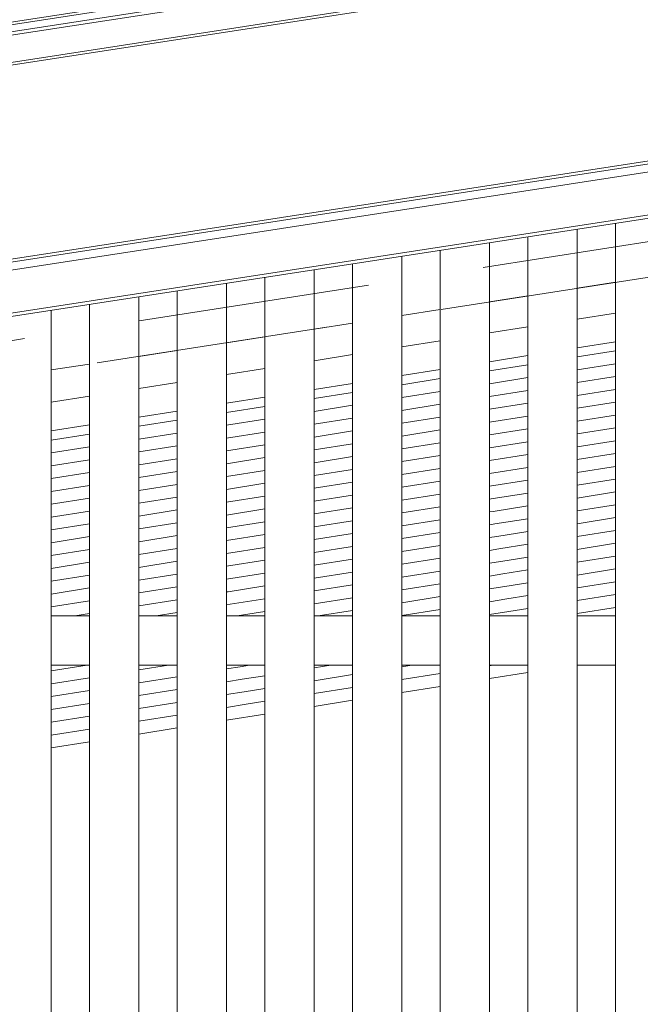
# Model space of a CAD drawing. Header units: millimetres. Extents: x -65 to 293624, y -1905 to 31061.
# Tile 173 of 256: x 111523 to 112089, y 21847 to 22745. Entities that reach past the tile are written whole.
import ezdxf

# ---------------------------------------------------------------- set-up
doc = ezdxf.new("R2010")
doc.units = ezdxf.units.MM
doc.header["$MEASUREMENT"] = 0
doc.linetypes.add('Hidden Line', pattern=[317.5, 211.666667, -105.833333])
for name, color, linetype in [('00 2D joon.AR', 7, 'Continuous'), ('1236 Katuslaed.AR', 7, 'Continuous'), ('1245 Sisehoovi varjestus.AR', 7, 'Continuous'), ('1248 Vihmaveerennid.AR', 7, 'Continuous'), ('1263 Katuse alusserv.AR', 7, 'Continuous')]:
    doc.layers.add(name, color=color, linetype=linetype)

# ---------------------------------------------------------------- blocks, each defined once
blk = doc.blocks.new('Section Element_1428_3', base_point=(20443.11, 12361.43))
at = {"layer": '1248 Vihmaveerennid.AR', "color": 7, "linetype": 'Continuous', "lineweight": 13}
for p, q in [((107406.69, 22109.19), (129256.26, 25480.05)), ((107406.96, 22106.95), (129256.23, 25477.76)), ((107525.56, 22118.8), (129095.3, 25446.49)), ((107560.24, 22120.92), (129095.3, 25443.25)), ((107565.88, 22097.11), (129095.3, 25418.58)), ((107563.26, 22094.13), (129095.3, 25416)), ((107568.05, 21915.2), (129117.8, 25239.8)), ((107570.49, 21918.29), (129117.53, 25242.47)), ((107543.87, 21904.09), (115361.89, 23110.22)), ((107539.52, 21861.1), (115361.91, 23067.9)), ((107539.84, 21864.29), (115361.91, 23071.05))]:
    blk.add_line(p, q, dxfattribs=at)
blk = doc.blocks.new('*X2008', base_point=(20443.11, 12361.43))
at = {"layer": '1263 Katuse alusserv.AR', "color": 7, "linetype": 'Continuous', "lineweight": 13}
for p, q in [((111586.88, 22367.33), (111551.88, 22361.79)), ((111586.88, 22367.33), (111551.88, 22361.79)), ((111586.88, 22355.63), (111551.88, 22350.1)), ((111586.88, 22355.63), (111551.88, 22350.1)), ((111586.88, 22343.93), (111551.88, 22338.4)), ((111586.88, 22343.93), (111551.88, 22338.4)), ((111586.88, 22332.23), (111551.88, 22326.7)), ((111586.88, 22332.23), (111551.88, 22326.7)), ((111586.88, 22320.53), (111551.88, 22315)), ((111586.88, 22320.53), (111551.88, 22315)), ((111586.88, 22308.83), (111551.88, 22303.3)), ((111586.88, 22308.83), (111551.88, 22303.3)), ((111586.88, 22297.14), (111551.88, 22291.61)), ((111586.88, 22297.14), (111551.88, 22291.61)), ((111586.88, 22285.44), (111551.88, 22279.91)), ((111586.88, 22285.44), (111551.88, 22279.91)), ((111586.88, 22273.74), (111551.88, 22268.21)), ((111586.88, 22273.74), (111551.88, 22268.21)), ((111586.88, 22262.04), (111551.88, 22256.51)), ((111586.88, 22262.04), (111551.88, 22256.51)), ((111586.88, 22250.34), (111551.88, 22244.81)), ((111586.88, 22250.34), (111551.88, 22244.81)), ((111586.88, 22238.64), (111551.88, 22233.11)), ((111586.88, 22238.64), (111551.88, 22233.11)), ((111586.88, 22226.95), (111551.88, 22221.42)), ((111586.88, 22226.95), (111551.88, 22221.42)), ((111586.88, 22215.25), (111551.88, 22209.72)), ((111586.88, 22215.25), (111551.88, 22209.72)), ((111586.88, 22203.55), (111573.46, 22201.43)), ((111586.88, 22203.55), (111573.46, 22201.43))]:
    blk.add_line(p, q, dxfattribs=at)
blk = doc.blocks.new('*X2009', base_point=(20443.11, 12361.43))
at = {"layer": '1263 Katuse alusserv.AR', "color": 7, "linetype": 'Continuous', "lineweight": 13}
for p, q in [((111586.88, 22367.33), (111551.88, 22361.79)), ((111586.88, 22367.33), (111551.88, 22361.79)), ((111586.88, 22355.63), (111551.88, 22350.1)), ((111586.88, 22355.63), (111551.88, 22350.1)), ((111586.88, 22343.93), (111551.88, 22338.4)), ((111586.88, 22343.93), (111551.88, 22338.4)), ((111586.88, 22332.23), (111551.88, 22326.7)), ((111586.88, 22332.23), (111551.88, 22326.7)), ((111586.88, 22320.53), (111551.88, 22315)), ((111586.88, 22320.53), (111551.88, 22315)), ((111586.88, 22308.83), (111551.88, 22303.3)), ((111586.88, 22308.83), (111551.88, 22303.3)), ((111586.88, 22297.14), (111551.88, 22291.61)), ((111586.88, 22297.14), (111551.88, 22291.61)), ((111586.88, 22285.44), (111551.88, 22279.91)), ((111586.88, 22285.44), (111551.88, 22279.91)), ((111586.88, 22273.74), (111551.88, 22268.21)), ((111586.88, 22273.74), (111551.88, 22268.21)), ((111586.88, 22262.04), (111551.88, 22256.51)), ((111586.88, 22262.04), (111551.88, 22256.51)), ((111586.88, 22250.34), (111551.88, 22244.81)), ((111586.88, 22250.34), (111551.88, 22244.81)), ((111586.88, 22238.64), (111551.88, 22233.11)), ((111586.88, 22238.64), (111551.88, 22233.11)), ((111586.88, 22226.95), (111551.88, 22221.42)), ((111586.88, 22226.95), (111551.88, 22221.42)), ((111586.88, 22215.25), (111551.88, 22209.72)), ((111586.88, 22215.25), (111551.88, 22209.72)), ((111586.88, 22203.55), (111573.46, 22201.43)), ((111586.88, 22203.55), (111573.46, 22201.43))]:
    blk.add_line(p, q, dxfattribs=at)
blk = doc.blocks.new('*X2010', base_point=(20443.11, 12361.43))
at = {"layer": '1263 Katuse alusserv.AR', "color": 7, "linetype": 'Continuous', "lineweight": 13}
for p, q in [((111584.81, 22156.43), (111551.88, 22151.23)), ((111584.81, 22156.43), (111551.88, 22151.23)), ((111586.88, 22145.06), (111551.88, 22139.53)), ((111586.88, 22145.06), (111551.88, 22139.53)), ((111586.88, 22133.36), (111551.88, 22127.83)), ((111586.88, 22133.36), (111551.88, 22127.83)), ((111586.88, 22121.66), (111551.88, 22116.13)), ((111586.88, 22121.66), (111551.88, 22116.13)), ((111586.88, 22109.96), (111551.88, 22104.43)), ((111586.88, 22109.96), (111551.88, 22104.43)), ((111586.88, 22098.26), (111551.88, 22092.73)), ((111586.88, 22098.26), (111551.88, 22092.73))]:
    blk.add_line(p, q, dxfattribs=at)
blk = doc.blocks.new('*X2011', base_point=(20443.11, 12361.43))
at = {"layer": '1263 Katuse alusserv.AR', "color": 7, "linetype": 'Continuous', "lineweight": 13}
for p, q in [((111584.81, 22156.43), (111551.88, 22151.23)), ((111584.81, 22156.43), (111551.88, 22151.23)), ((111586.88, 22145.06), (111551.88, 22139.53)), ((111586.88, 22145.06), (111551.88, 22139.53)), ((111586.88, 22133.36), (111551.88, 22127.83)), ((111586.88, 22133.36), (111551.88, 22127.83)), ((111586.88, 22121.66), (111551.88, 22116.13)), ((111586.88, 22121.66), (111551.88, 22116.13)), ((111586.88, 22109.96), (111551.88, 22104.43)), ((111586.88, 22109.96), (111551.88, 22104.43)), ((111586.88, 22098.26), (111551.88, 22092.73)), ((111586.88, 22098.26), (111551.88, 22092.73))]:
    blk.add_line(p, q, dxfattribs=at)
blk = doc.blocks.new('*X2012', base_point=(20443.11, 12361.43))
at = {"layer": '1263 Katuse alusserv.AR', "color": 7, "linetype": 'Continuous', "lineweight": 13}
for p, q in [((111666.88, 22379.97), (111631.88, 22374.44)), ((111666.88, 22379.97), (111631.88, 22374.44)), ((111666.88, 22368.27), (111631.88, 22362.74)), ((111666.88, 22368.27), (111631.88, 22362.74)), ((111666.88, 22356.57), (111631.88, 22351.04)), ((111666.88, 22356.57), (111631.88, 22351.04)), ((111666.88, 22344.87), (111631.88, 22339.34)), ((111666.88, 22344.87), (111631.88, 22339.34)), ((111666.88, 22333.17), (111631.88, 22327.64)), ((111666.88, 22333.17), (111631.88, 22327.64)), ((111666.88, 22321.47), (111631.88, 22315.94)), ((111666.88, 22321.47), (111631.88, 22315.94)), ((111666.88, 22309.78), (111631.88, 22304.25)), ((111666.88, 22309.78), (111631.88, 22304.25)), ((111666.88, 22298.08), (111631.88, 22292.55)), ((111666.88, 22298.08), (111631.88, 22292.55)), ((111666.88, 22286.38), (111631.88, 22280.85)), ((111666.88, 22286.38), (111631.88, 22280.85)), ((111666.88, 22274.68), (111631.88, 22269.15)), ((111666.88, 22274.68), (111631.88, 22269.15)), ((111666.88, 22262.98), (111631.88, 22257.45)), ((111666.88, 22262.98), (111631.88, 22257.45)), ((111666.88, 22251.28), (111631.88, 22245.75)), ((111666.88, 22251.28), (111631.88, 22245.75)), ((111666.88, 22239.59), (111631.88, 22234.06)), ((111666.88, 22239.59), (111631.88, 22234.06)), ((111666.88, 22227.89), (111631.88, 22222.36)), ((111666.88, 22227.89), (111631.88, 22222.36)), ((111666.88, 22216.19), (111631.88, 22210.66)), ((111666.88, 22216.19), (111631.88, 22210.66)), ((111666.88, 22204.49), (111647.5, 22201.43)), ((111666.88, 22204.49), (111647.5, 22201.43))]:
    blk.add_line(p, q, dxfattribs=at)
blk = doc.blocks.new('*X2013', base_point=(20443.11, 12361.43))
at = {"layer": '1263 Katuse alusserv.AR', "color": 7, "linetype": 'Continuous', "lineweight": 13}
for p, q in [((111666.88, 22379.97), (111631.88, 22374.44)), ((111666.88, 22379.97), (111631.88, 22374.44)), ((111666.88, 22368.27), (111631.88, 22362.74)), ((111666.88, 22368.27), (111631.88, 22362.74)), ((111666.88, 22356.57), (111631.88, 22351.04)), ((111666.88, 22356.57), (111631.88, 22351.04)), ((111666.88, 22344.87), (111631.88, 22339.34)), ((111666.88, 22344.87), (111631.88, 22339.34)), ((111666.88, 22333.17), (111631.88, 22327.64)), ((111666.88, 22333.17), (111631.88, 22327.64)), ((111666.88, 22321.47), (111631.88, 22315.94)), ((111666.88, 22321.47), (111631.88, 22315.94)), ((111666.88, 22309.78), (111631.88, 22304.25)), ((111666.88, 22309.78), (111631.88, 22304.25)), ((111666.88, 22298.08), (111631.88, 22292.55)), ((111666.88, 22298.08), (111631.88, 22292.55)), ((111666.88, 22286.38), (111631.88, 22280.85)), ((111666.88, 22286.38), (111631.88, 22280.85)), ((111666.88, 22274.68), (111631.88, 22269.15)), ((111666.88, 22274.68), (111631.88, 22269.15)), ((111666.88, 22262.98), (111631.88, 22257.45)), ((111666.88, 22262.98), (111631.88, 22257.45)), ((111666.88, 22251.28), (111631.88, 22245.75)), ((111666.88, 22251.28), (111631.88, 22245.75)), ((111666.88, 22239.59), (111631.88, 22234.06)), ((111666.88, 22239.59), (111631.88, 22234.06)), ((111666.88, 22227.89), (111631.88, 22222.36)), ((111666.88, 22227.89), (111631.88, 22222.36)), ((111666.88, 22216.19), (111631.88, 22210.66)), ((111666.88, 22216.19), (111631.88, 22210.66)), ((111666.88, 22204.49), (111647.5, 22201.43)), ((111666.88, 22204.49), (111647.5, 22201.43))]:
    blk.add_line(p, q, dxfattribs=at)
blk = doc.blocks.new('*X2014', base_point=(20443.11, 12361.43))
at = {"layer": '1263 Katuse alusserv.AR', "color": 7, "linetype": 'Continuous', "lineweight": 13}
for p, q in [((111658.85, 22156.43), (111631.88, 22152.17)), ((111658.85, 22156.43), (111631.88, 22152.17)), ((111666.88, 22146), (111631.88, 22140.47)), ((111666.88, 22146), (111631.88, 22140.47)), ((111666.88, 22134.3), (111631.88, 22128.77)), ((111666.88, 22134.3), (111631.88, 22128.77)), ((111666.88, 22122.6), (111631.88, 22117.07)), ((111666.88, 22122.6), (111631.88, 22117.07)), ((111666.88, 22110.91), (111631.88, 22105.38)), ((111666.88, 22110.91), (111631.88, 22105.38)), ((111666.88, 22099.21), (111631.88, 22093.68))]:
    blk.add_line(p, q, dxfattribs=at)
blk = doc.blocks.new('*X2015', base_point=(20443.11, 12361.43))
at = {"layer": '1263 Katuse alusserv.AR', "color": 7, "linetype": 'Continuous', "lineweight": 13}
for p, q in [((111658.85, 22156.43), (111631.88, 22152.17)), ((111658.85, 22156.43), (111631.88, 22152.17)), ((111666.88, 22146), (111631.88, 22140.47)), ((111666.88, 22146), (111631.88, 22140.47)), ((111666.88, 22134.3), (111631.88, 22128.77)), ((111666.88, 22134.3), (111631.88, 22128.77)), ((111666.88, 22122.6), (111631.88, 22117.07)), ((111666.88, 22122.6), (111631.88, 22117.07)), ((111666.88, 22110.91), (111631.88, 22105.38)), ((111666.88, 22110.91), (111631.88, 22105.38)), ((111666.88, 22099.21), (111631.88, 22093.68))]:
    blk.add_line(p, q, dxfattribs=at)
blk = doc.blocks.new('*X2016', base_point=(20443.11, 12361.43))
at = {"layer": '1263 Katuse alusserv.AR', "color": 7, "linetype": 'Continuous', "lineweight": 13}
for p, q in [((111724.27, 22155.07), (111711.88, 22153.11)), ((111724.27, 22155.07), (111711.88, 22153.11)), ((111732.89, 22156.43), (111724.27, 22155.07)), ((111732.89, 22156.43), (111724.27, 22155.07)), ((111726.07, 22143.65), (111711.88, 22141.41)), ((111726.07, 22143.65), (111711.88, 22141.41)), ((111746.88, 22146.94), (111726.07, 22143.65)), ((111746.88, 22146.94), (111726.07, 22143.65)), ((111727.88, 22132.24), (111711.88, 22129.71)), ((111727.88, 22132.24), (111711.88, 22129.71)), ((111746.88, 22135.24), (111727.88, 22132.24)), ((111746.88, 22135.24), (111727.88, 22132.24)), ((111746.88, 22123.55), (111729.68, 22120.83)), ((111746.88, 22123.55), (111729.68, 22120.83)), ((111729.68, 22120.83), (111711.88, 22118.02)), ((111729.68, 22120.83), (111711.88, 22118.02))]:
    blk.add_line(p, q, dxfattribs=at)
blk = doc.blocks.new('*X2017', base_point=(20443.11, 12361.43))
at = {"layer": '1263 Katuse alusserv.AR', "color": 7, "linetype": 'Continuous', "lineweight": 13}
for p, q in [((111724.27, 22155.07), (111711.88, 22153.11)), ((111724.27, 22155.07), (111711.88, 22153.11)), ((111732.89, 22156.43), (111724.27, 22155.07)), ((111732.89, 22156.43), (111724.27, 22155.07)), ((111726.07, 22143.65), (111711.88, 22141.41)), ((111726.07, 22143.65), (111711.88, 22141.41)), ((111746.88, 22146.94), (111726.07, 22143.65)), ((111746.88, 22146.94), (111726.07, 22143.65)), ((111727.88, 22132.24), (111711.88, 22129.71)), ((111727.88, 22132.24), (111711.88, 22129.71)), ((111746.88, 22135.24), (111727.88, 22132.24)), ((111746.88, 22135.24), (111727.88, 22132.24)), ((111746.88, 22123.55), (111729.68, 22120.83)), ((111746.88, 22123.55), (111729.68, 22120.83)), ((111729.68, 22120.83), (111711.88, 22118.02)), ((111729.68, 22120.83), (111711.88, 22118.02))]:
    blk.add_line(p, q, dxfattribs=at)
blk = doc.blocks.new('*X2018', base_point=(20443.11, 12361.43))
at = {"layer": '1263 Katuse alusserv.AR', "color": 7, "linetype": 'Continuous', "lineweight": 13}
for p, q in [((111746.88, 22392.61), (111711.88, 22387.08)), ((111746.88, 22392.61), (111711.88, 22387.08)), ((111746.88, 22380.91), (111711.88, 22375.38)), ((111746.88, 22380.91), (111711.88, 22375.38)), ((111746.88, 22369.21), (111711.88, 22363.68)), ((111746.88, 22369.21), (111711.88, 22363.68)), ((111746.88, 22357.51), (111711.88, 22351.98)), ((111746.88, 22357.51), (111711.88, 22351.98)), ((111746.88, 22345.81), (111711.88, 22340.28)), ((111746.88, 22345.81), (111711.88, 22340.28)), ((111746.88, 22334.11), (111711.88, 22328.58)), ((111746.88, 22334.11), (111711.88, 22328.58)), ((111746.88, 22322.42), (111711.88, 22316.89)), ((111746.88, 22322.42), (111711.88, 22316.89)), ((111746.88, 22310.72), (111711.88, 22305.19)), ((111746.88, 22310.72), (111711.88, 22305.19)), ((111746.88, 22299.02), (111711.88, 22293.49)), ((111746.88, 22299.02), (111711.88, 22293.49)), ((111746.88, 22287.32), (111711.88, 22281.79)), ((111746.88, 22287.32), (111711.88, 22281.79)), ((111746.88, 22275.62), (111711.88, 22270.09)), ((111746.88, 22275.62), (111711.88, 22270.09)), ((111746.88, 22263.92), (111711.88, 22258.39)), ((111746.88, 22263.92), (111711.88, 22258.39)), ((111746.88, 22252.23), (111711.88, 22246.7)), ((111746.88, 22252.23), (111711.88, 22246.7)), ((111746.88, 22240.53), (111711.88, 22235)), ((111746.88, 22240.53), (111711.88, 22235)), ((111713.45, 22223.55), (111711.88, 22223.3)), ((111713.45, 22223.55), (111711.88, 22223.3)), ((111746.88, 22228.83), (111713.45, 22223.55)), ((111746.88, 22228.83), (111713.45, 22223.55)), ((111715.25, 22212.13), (111711.88, 22211.6)), ((111715.25, 22212.13), (111711.88, 22211.6)), ((111746.88, 22217.13), (111715.25, 22212.13)), ((111746.88, 22217.13), (111715.25, 22212.13)), ((111746.88, 22205.43), (111721.54, 22201.43)), ((111746.88, 22205.43), (111721.54, 22201.43))]:
    blk.add_line(p, q, dxfattribs=at)
blk = doc.blocks.new('*X2019', base_point=(20443.11, 12361.43))
at = {"layer": '1263 Katuse alusserv.AR', "color": 7, "linetype": 'Continuous', "lineweight": 13}
for p, q in [((111746.88, 22392.61), (111711.88, 22387.08)), ((111746.88, 22392.61), (111711.88, 22387.08)), ((111746.88, 22380.91), (111711.88, 22375.38)), ((111746.88, 22380.91), (111711.88, 22375.38)), ((111746.88, 22369.21), (111711.88, 22363.68)), ((111746.88, 22369.21), (111711.88, 22363.68)), ((111746.88, 22357.51), (111711.88, 22351.98)), ((111746.88, 22357.51), (111711.88, 22351.98)), ((111746.88, 22345.81), (111711.88, 22340.28)), ((111746.88, 22345.81), (111711.88, 22340.28)), ((111746.88, 22334.11), (111711.88, 22328.58)), ((111746.88, 22334.11), (111711.88, 22328.58)), ((111746.88, 22322.42), (111711.88, 22316.89)), ((111746.88, 22322.42), (111711.88, 22316.89)), ((111746.88, 22310.72), (111711.88, 22305.19)), ((111746.88, 22310.72), (111711.88, 22305.19)), ((111746.88, 22299.02), (111711.88, 22293.49)), ((111746.88, 22299.02), (111711.88, 22293.49)), ((111746.88, 22287.32), (111711.88, 22281.79)), ((111746.88, 22287.32), (111711.88, 22281.79)), ((111746.88, 22275.62), (111711.88, 22270.09)), ((111746.88, 22275.62), (111711.88, 22270.09)), ((111746.88, 22263.92), (111711.88, 22258.39)), ((111746.88, 22263.92), (111711.88, 22258.39)), ((111746.88, 22252.23), (111711.88, 22246.7)), ((111746.88, 22252.23), (111711.88, 22246.7)), ((111746.88, 22240.53), (111711.88, 22235)), ((111746.88, 22240.53), (111711.88, 22235)), ((111713.45, 22223.55), (111711.88, 22223.3)), ((111713.45, 22223.55), (111711.88, 22223.3)), ((111746.88, 22228.83), (111713.45, 22223.55)), ((111746.88, 22228.83), (111713.45, 22223.55)), ((111715.25, 22212.13), (111711.88, 22211.6)), ((111715.25, 22212.13), (111711.88, 22211.6)), ((111746.88, 22217.13), (111715.25, 22212.13)), ((111746.88, 22217.13), (111715.25, 22212.13)), ((111746.88, 22205.43), (111721.54, 22201.43)), ((111746.88, 22205.43), (111721.54, 22201.43))]:
    blk.add_line(p, q, dxfattribs=at)
blk = doc.blocks.new('*X2020', base_point=(20443.11, 12361.43))
at = {"layer": '1263 Katuse alusserv.AR', "color": 7, "linetype": 'Continuous', "lineweight": 13}
for p, q in [((111806.93, 22156.43), (111791.88, 22154.05)), ((111806.93, 22156.43), (111791.88, 22154.05)), ((111826.88, 22147.88), (111791.88, 22142.35)), ((111826.88, 22147.88), (111791.88, 22142.35)), ((111826.88, 22136.19), (111791.88, 22130.66)), ((111826.88, 22136.19), (111791.88, 22130.66)), ((111826.88, 22124.49), (111791.88, 22118.96))]:
    blk.add_line(p, q, dxfattribs=at)
blk = doc.blocks.new('*X2021', base_point=(20443.11, 12361.43))
at = {"layer": '1263 Katuse alusserv.AR', "color": 7, "linetype": 'Continuous', "lineweight": 13}
for p, q in [((111806.93, 22156.43), (111791.88, 22154.05)), ((111806.93, 22156.43), (111791.88, 22154.05)), ((111826.88, 22147.88), (111791.88, 22142.35)), ((111826.88, 22147.88), (111791.88, 22142.35)), ((111826.88, 22136.19), (111791.88, 22130.66)), ((111826.88, 22136.19), (111791.88, 22130.66)), ((111826.88, 22124.49), (111791.88, 22118.96))]:
    blk.add_line(p, q, dxfattribs=at)
blk = doc.blocks.new('*X2022', base_point=(20443.11, 12361.43))
at = {"layer": '1263 Katuse alusserv.AR', "color": 7, "linetype": 'Continuous', "lineweight": 13}
for p, q in [((111826.88, 22405.25), (111791.88, 22399.72)), ((111826.88, 22405.25), (111791.88, 22399.72)), ((111826.88, 22393.55), (111791.88, 22388.02)), ((111826.88, 22393.55), (111791.88, 22388.02)), ((111826.88, 22381.85), (111791.88, 22376.32)), ((111826.88, 22381.85), (111791.88, 22376.32)), ((111826.88, 22370.15), (111791.88, 22364.62)), ((111826.88, 22370.15), (111791.88, 22364.62)), ((111826.88, 22358.45), (111791.88, 22352.92)), ((111826.88, 22358.45), (111791.88, 22352.92)), ((111826.88, 22346.75), (111791.88, 22341.22)), ((111826.88, 22346.75), (111791.88, 22341.22)), ((111826.88, 22335.06), (111791.88, 22329.53)), ((111826.88, 22335.06), (111791.88, 22329.53)), ((111826.88, 22323.36), (111791.88, 22317.83)), ((111826.88, 22323.36), (111791.88, 22317.83)), ((111826.88, 22311.66), (111791.88, 22306.13)), ((111826.88, 22311.66), (111791.88, 22306.13)), ((111826.88, 22299.96), (111791.88, 22294.43)), ((111826.88, 22299.96), (111791.88, 22294.43)), ((111826.88, 22288.26), (111791.88, 22282.73)), ((111826.88, 22288.26), (111791.88, 22282.73)), ((111826.88, 22276.57), (111791.88, 22271.03)), ((111826.88, 22276.57), (111791.88, 22271.03)), ((111826.88, 22264.87), (111791.88, 22259.34)), ((111826.88, 22264.87), (111791.88, 22259.34)), ((111826.88, 22253.17), (111791.88, 22247.64)), ((111826.88, 22253.17), (111791.88, 22247.64)), ((111826.88, 22241.47), (111791.88, 22235.94)), ((111826.88, 22241.47), (111791.88, 22235.94)), ((111826.88, 22229.77), (111791.88, 22224.24)), ((111826.88, 22229.77), (111791.88, 22224.24)), ((111826.88, 22218.07), (111791.88, 22212.54)), ((111826.88, 22218.07), (111791.88, 22212.54)), ((111826.88, 22206.38), (111795.58, 22201.43)), ((111826.88, 22206.38), (111795.58, 22201.43))]:
    blk.add_line(p, q, dxfattribs=at)
blk = doc.blocks.new('*X2023', base_point=(20443.11, 12361.43))
at = {"layer": '1263 Katuse alusserv.AR', "color": 7, "linetype": 'Continuous', "lineweight": 13}
for p, q in [((111826.88, 22405.25), (111791.88, 22399.72)), ((111826.88, 22405.25), (111791.88, 22399.72)), ((111826.88, 22393.55), (111791.88, 22388.02)), ((111826.88, 22393.55), (111791.88, 22388.02)), ((111826.88, 22381.85), (111791.88, 22376.32)), ((111826.88, 22381.85), (111791.88, 22376.32)), ((111826.88, 22370.15), (111791.88, 22364.62)), ((111826.88, 22370.15), (111791.88, 22364.62)), ((111826.88, 22358.45), (111791.88, 22352.92)), ((111826.88, 22358.45), (111791.88, 22352.92)), ((111826.88, 22346.75), (111791.88, 22341.22)), ((111826.88, 22346.75), (111791.88, 22341.22)), ((111826.88, 22335.06), (111791.88, 22329.53)), ((111826.88, 22335.06), (111791.88, 22329.53)), ((111826.88, 22323.36), (111791.88, 22317.83)), ((111826.88, 22323.36), (111791.88, 22317.83)), ((111826.88, 22311.66), (111791.88, 22306.13)), ((111826.88, 22311.66), (111791.88, 22306.13)), ((111826.88, 22299.96), (111791.88, 22294.43)), ((111826.88, 22299.96), (111791.88, 22294.43)), ((111826.88, 22288.26), (111791.88, 22282.73)), ((111826.88, 22288.26), (111791.88, 22282.73)), ((111826.88, 22276.57), (111791.88, 22271.03)), ((111826.88, 22276.57), (111791.88, 22271.03)), ((111826.88, 22264.87), (111791.88, 22259.34)), ((111826.88, 22264.87), (111791.88, 22259.34)), ((111826.88, 22253.17), (111791.88, 22247.64)), ((111826.88, 22253.17), (111791.88, 22247.64)), ((111826.88, 22241.47), (111791.88, 22235.94)), ((111826.88, 22241.47), (111791.88, 22235.94)), ((111826.88, 22229.77), (111791.88, 22224.24)), ((111826.88, 22229.77), (111791.88, 22224.24)), ((111826.88, 22218.07), (111791.88, 22212.54)), ((111826.88, 22218.07), (111791.88, 22212.54)), ((111826.88, 22206.38), (111795.58, 22201.43)), ((111826.88, 22206.38), (111795.58, 22201.43))]:
    blk.add_line(p, q, dxfattribs=at)
blk = doc.blocks.new('*X2024', base_point=(20443.11, 12361.43))
at = {"layer": '1263 Katuse alusserv.AR', "color": 7, "linetype": 'Continuous', "lineweight": 13}
for p, q in [((111880.96, 22156.43), (111871.88, 22154.99)), ((111880.96, 22156.43), (111871.88, 22154.99)), ((111906.88, 22148.83), (111871.88, 22143.3)), ((111906.88, 22148.83), (111871.88, 22143.3)), ((111906.88, 22137.13), (111871.88, 22131.6))]:
    blk.add_line(p, q, dxfattribs=at)
blk = doc.blocks.new('*X2025', base_point=(20443.11, 12361.43))
at = {"layer": '1263 Katuse alusserv.AR', "color": 7, "linetype": 'Continuous', "lineweight": 13}
for p, q in [((111880.96, 22156.43), (111871.88, 22154.99)), ((111880.96, 22156.43), (111871.88, 22154.99)), ((111906.88, 22148.83), (111871.88, 22143.3)), ((111906.88, 22148.83), (111871.88, 22143.3)), ((111906.88, 22137.13), (111871.88, 22131.6))]:
    blk.add_line(p, q, dxfattribs=at)
blk = doc.blocks.new('*X2026', base_point=(20443.11, 12361.43))
at = {"layer": '1263 Katuse alusserv.AR', "color": 7, "linetype": 'Continuous', "lineweight": 13}
for p, q in [((111906.88, 22417.89), (111871.88, 22412.36)), ((111906.88, 22417.89), (111871.88, 22412.36)), ((111906.88, 22406.19), (111871.88, 22400.66)), ((111906.88, 22406.19), (111871.88, 22400.66)), ((111906.88, 22394.49), (111871.88, 22388.96)), ((111906.88, 22394.49), (111871.88, 22388.96)), ((111906.88, 22382.79), (111871.88, 22377.26)), ((111906.88, 22382.79), (111871.88, 22377.26)), ((111906.88, 22371.09), (111871.88, 22365.56)), ((111906.88, 22371.09), (111871.88, 22365.56)), ((111906.88, 22359.39), (111871.88, 22353.86)), ((111906.88, 22359.39), (111871.88, 22353.86)), ((111906.88, 22347.7), (111871.88, 22342.17)), ((111906.88, 22347.7), (111871.88, 22342.17)), ((111906.88, 22336), (111871.88, 22330.47)), ((111906.88, 22336), (111871.88, 22330.47)), ((111906.88, 22324.3), (111871.88, 22318.77)), ((111906.88, 22324.3), (111871.88, 22318.77)), ((111906.88, 22312.6), (111871.88, 22307.07)), ((111906.88, 22312.6), (111871.88, 22307.07)), ((111906.88, 22300.9), (111871.88, 22295.37)), ((111906.88, 22300.9), (111871.88, 22295.37)), ((111906.88, 22289.21), (111871.88, 22283.68)), ((111906.88, 22289.21), (111871.88, 22283.68)), ((111906.88, 22277.51), (111871.88, 22271.98)), ((111906.88, 22277.51), (111871.88, 22271.98)), ((111906.88, 22265.81), (111871.88, 22260.28)), ((111906.88, 22265.81), (111871.88, 22260.28)), ((111906.88, 22254.11), (111871.88, 22248.58)), ((111906.88, 22254.11), (111871.88, 22248.58)), ((111906.88, 22242.41), (111871.88, 22236.88)), ((111906.88, 22242.41), (111871.88, 22236.88)), ((111906.88, 22230.71), (111871.88, 22225.18)), ((111906.88, 22230.71), (111871.88, 22225.18)), ((111906.88, 22219.02), (111871.88, 22213.49)), ((111906.88, 22219.02), (111871.88, 22213.49)), ((111906.88, 22207.32), (111871.88, 22201.79)), ((111906.88, 22207.32), (111871.88, 22201.79))]:
    blk.add_line(p, q, dxfattribs=at)
blk = doc.blocks.new('*X2027', base_point=(20443.11, 12361.43))
at = {"layer": '1263 Katuse alusserv.AR', "color": 7, "linetype": 'Continuous', "lineweight": 13}
for p, q in [((111906.88, 22417.89), (111871.88, 22412.36)), ((111906.88, 22417.89), (111871.88, 22412.36)), ((111906.88, 22406.19), (111871.88, 22400.66)), ((111906.88, 22406.19), (111871.88, 22400.66)), ((111906.88, 22394.49), (111871.88, 22388.96)), ((111906.88, 22394.49), (111871.88, 22388.96)), ((111906.88, 22382.79), (111871.88, 22377.26)), ((111906.88, 22382.79), (111871.88, 22377.26)), ((111906.88, 22371.09), (111871.88, 22365.56)), ((111906.88, 22371.09), (111871.88, 22365.56)), ((111906.88, 22359.39), (111871.88, 22353.86)), ((111906.88, 22359.39), (111871.88, 22353.86)), ((111906.88, 22347.7), (111871.88, 22342.17)), ((111906.88, 22347.7), (111871.88, 22342.17)), ((111906.88, 22336), (111871.88, 22330.47)), ((111906.88, 22336), (111871.88, 22330.47)), ((111906.88, 22324.3), (111871.88, 22318.77)), ((111906.88, 22324.3), (111871.88, 22318.77)), ((111906.88, 22312.6), (111871.88, 22307.07)), ((111906.88, 22312.6), (111871.88, 22307.07)), ((111906.88, 22300.9), (111871.88, 22295.37)), ((111906.88, 22300.9), (111871.88, 22295.37)), ((111906.88, 22289.21), (111871.88, 22283.68)), ((111906.88, 22289.21), (111871.88, 22283.68)), ((111906.88, 22277.51), (111871.88, 22271.98)), ((111906.88, 22277.51), (111871.88, 22271.98)), ((111906.88, 22265.81), (111871.88, 22260.28)), ((111906.88, 22265.81), (111871.88, 22260.28)), ((111906.88, 22254.11), (111871.88, 22248.58)), ((111906.88, 22254.11), (111871.88, 22248.58)), ((111906.88, 22242.41), (111871.88, 22236.88)), ((111906.88, 22242.41), (111871.88, 22236.88)), ((111906.88, 22230.71), (111871.88, 22225.18)), ((111906.88, 22230.71), (111871.88, 22225.18)), ((111906.88, 22219.02), (111871.88, 22213.49)), ((111906.88, 22219.02), (111871.88, 22213.49)), ((111906.88, 22207.32), (111871.88, 22201.79)), ((111906.88, 22207.32), (111871.88, 22201.79))]:
    blk.add_line(p, q, dxfattribs=at)
blk = doc.blocks.new('*X2028', base_point=(20443.11, 12361.43))
at = {"layer": '1263 Katuse alusserv.AR', "color": 7, "linetype": 'Continuous', "lineweight": 13}
for p, q in [((111986.88, 22430.53), (111951.88, 22425)), ((111986.88, 22430.53), (111951.88, 22425)), ((111986.88, 22418.83), (111951.88, 22413.3)), ((111986.88, 22418.83), (111951.88, 22413.3)), ((111986.88, 22407.13), (111951.88, 22401.6)), ((111986.88, 22407.13), (111951.88, 22401.6)), ((111986.88, 22395.43), (111951.88, 22389.9)), ((111986.88, 22395.43), (111951.88, 22389.9)), ((111986.88, 22383.73), (111951.88, 22378.2)), ((111986.88, 22383.73), (111951.88, 22378.2)), ((111986.88, 22372.04), (111951.88, 22366.51)), ((111986.88, 22372.04), (111951.88, 22366.51)), ((111986.88, 22360.34), (111951.88, 22354.81)), ((111986.88, 22360.34), (111951.88, 22354.81)), ((111986.88, 22348.64), (111951.88, 22343.11)), ((111986.88, 22348.64), (111951.88, 22343.11)), ((111986.88, 22336.94), (111951.88, 22331.41)), ((111986.88, 22336.94), (111951.88, 22331.41)), ((111986.88, 22325.24), (111951.88, 22319.71)), ((111986.88, 22325.24), (111951.88, 22319.71)), ((111986.88, 22313.54), (111953.17, 22308.22)), ((111986.88, 22313.54), (111953.17, 22308.22)), ((111953.17, 22308.22), (111951.88, 22308.01)), ((111953.17, 22308.22), (111951.88, 22308.01)), ((111986.88, 22301.85), (111954.98, 22296.8)), ((111986.88, 22301.85), (111954.98, 22296.8)), ((111954.98, 22296.8), (111951.88, 22296.32)), ((111954.98, 22296.8), (111951.88, 22296.32)), ((111956.78, 22285.39), (111951.88, 22284.62)), ((111956.78, 22285.39), (111951.88, 22284.62)), ((111986.88, 22290.15), (111956.78, 22285.39)), ((111986.88, 22290.15), (111956.78, 22285.39)), ((111986.88, 22278.45), (111958.58, 22273.98)), ((111986.88, 22278.45), (111958.58, 22273.98)), ((111958.58, 22273.98), (111951.88, 22272.92)), ((111958.58, 22273.98), (111951.88, 22272.92)), ((111986.88, 22266.75), (111960.39, 22262.56)), ((111986.88, 22266.75), (111960.39, 22262.56)), ((111960.39, 22262.56), (111951.88, 22261.22)), ((111960.39, 22262.56), (111951.88, 22261.22)), ((111962.19, 22251.15), (111951.88, 22249.52)), ((111962.19, 22251.15), (111951.88, 22249.52)), ((111986.88, 22255.05), (111962.19, 22251.15)), ((111986.88, 22255.05), (111962.19, 22251.15)), ((111963.99, 22239.74), (111951.88, 22237.82)), ((111963.99, 22239.74), (111951.88, 22237.82)), ((111986.88, 22243.35), (111963.99, 22239.74)), ((111986.88, 22243.35), (111963.99, 22239.74)), ((111986.88, 22231.66), (111965.8, 22228.32)), ((111986.88, 22231.66), (111965.8, 22228.32)), ((111965.8, 22228.32), (111951.88, 22226.13)), ((111965.8, 22228.32), (111951.88, 22226.13)), ((111967.6, 22216.91), (111951.88, 22214.43)), ((111967.6, 22216.91), (111951.88, 22214.43)), ((111986.88, 22219.96), (111967.6, 22216.91)), ((111986.88, 22219.96), (111967.6, 22216.91)), ((111969.4, 22205.5), (111951.88, 22202.73)), ((111969.4, 22205.5), (111951.88, 22202.73)), ((111986.88, 22208.26), (111969.4, 22205.5)), ((111986.88, 22208.26), (111969.4, 22205.5))]:
    blk.add_line(p, q, dxfattribs=at)
blk = doc.blocks.new('*X2029', base_point=(20443.11, 12361.43))
at = {"layer": '1263 Katuse alusserv.AR', "color": 7, "linetype": 'Continuous', "lineweight": 13}
for p, q in [((111986.88, 22430.53), (111951.88, 22425)), ((111986.88, 22430.53), (111951.88, 22425)), ((111986.88, 22418.83), (111951.88, 22413.3)), ((111986.88, 22418.83), (111951.88, 22413.3)), ((111986.88, 22407.13), (111951.88, 22401.6)), ((111986.88, 22407.13), (111951.88, 22401.6)), ((111986.88, 22395.43), (111951.88, 22389.9)), ((111986.88, 22395.43), (111951.88, 22389.9)), ((111986.88, 22383.73), (111951.88, 22378.2)), ((111986.88, 22383.73), (111951.88, 22378.2)), ((111986.88, 22372.04), (111951.88, 22366.51)), ((111986.88, 22372.04), (111951.88, 22366.51)), ((111986.88, 22360.34), (111951.88, 22354.81)), ((111986.88, 22360.34), (111951.88, 22354.81)), ((111986.88, 22348.64), (111951.88, 22343.11)), ((111986.88, 22348.64), (111951.88, 22343.11)), ((111986.88, 22336.94), (111951.88, 22331.41)), ((111986.88, 22336.94), (111951.88, 22331.41)), ((111986.88, 22325.24), (111951.88, 22319.71)), ((111986.88, 22325.24), (111951.88, 22319.71)), ((111986.88, 22313.54), (111953.17, 22308.22)), ((111986.88, 22313.54), (111953.17, 22308.22)), ((111953.17, 22308.22), (111951.88, 22308.01)), ((111953.17, 22308.22), (111951.88, 22308.01)), ((111986.88, 22301.85), (111954.98, 22296.8)), ((111986.88, 22301.85), (111954.98, 22296.8)), ((111954.98, 22296.8), (111951.88, 22296.32)), ((111954.98, 22296.8), (111951.88, 22296.32)), ((111956.78, 22285.39), (111951.88, 22284.62)), ((111956.78, 22285.39), (111951.88, 22284.62)), ((111986.88, 22290.15), (111956.78, 22285.39)), ((111986.88, 22290.15), (111956.78, 22285.39)), ((111986.88, 22278.45), (111958.58, 22273.98)), ((111986.88, 22278.45), (111958.58, 22273.98)), ((111958.58, 22273.98), (111951.88, 22272.92)), ((111958.58, 22273.98), (111951.88, 22272.92)), ((111986.88, 22266.75), (111960.39, 22262.56)), ((111986.88, 22266.75), (111960.39, 22262.56)), ((111960.39, 22262.56), (111951.88, 22261.22)), ((111960.39, 22262.56), (111951.88, 22261.22)), ((111962.19, 22251.15), (111951.88, 22249.52)), ((111962.19, 22251.15), (111951.88, 22249.52)), ((111986.88, 22255.05), (111962.19, 22251.15)), ((111986.88, 22255.05), (111962.19, 22251.15)), ((111963.99, 22239.74), (111951.88, 22237.82)), ((111963.99, 22239.74), (111951.88, 22237.82)), ((111986.88, 22243.35), (111963.99, 22239.74)), ((111986.88, 22243.35), (111963.99, 22239.74)), ((111986.88, 22231.66), (111965.8, 22228.32)), ((111986.88, 22231.66), (111965.8, 22228.32)), ((111965.8, 22228.32), (111951.88, 22226.13)), ((111965.8, 22228.32), (111951.88, 22226.13)), ((111967.6, 22216.91), (111951.88, 22214.43)), ((111967.6, 22216.91), (111951.88, 22214.43)), ((111986.88, 22219.96), (111967.6, 22216.91)), ((111986.88, 22219.96), (111967.6, 22216.91)), ((111969.4, 22205.5), (111951.88, 22202.73)), ((111969.4, 22205.5), (111951.88, 22202.73)), ((111986.88, 22208.26), (111969.4, 22205.5)), ((111986.88, 22208.26), (111969.4, 22205.5))]:
    blk.add_line(p, q, dxfattribs=at)
blk = doc.blocks.new('*X2030', base_point=(20443.11, 12361.43))
at = {"layer": '1263 Katuse alusserv.AR', "color": 7, "linetype": 'Continuous', "lineweight": 13}
blk.add_line((111955, 22156.43), (111951.88, 22155.94), dxfattribs=at)
blk.add_line((111955, 22156.43), (111951.88, 22155.94), dxfattribs=at)
blk = doc.blocks.new('*X2031', base_point=(20443.11, 12361.43))
at = {"layer": '1263 Katuse alusserv.AR', "color": 7, "linetype": 'Continuous', "lineweight": 13}
blk.add_line((111955, 22156.43), (111951.88, 22155.94), dxfattribs=at)
blk.add_line((111955, 22156.43), (111951.88, 22155.94), dxfattribs=at)
blk = doc.blocks.new('*X2032', base_point=(20443.11, 12361.43))
at = {"layer": '1263 Katuse alusserv.AR', "color": 7, "linetype": 'Continuous', "lineweight": 13}
for p, q in [((112066.88, 22443.17), (112031.88, 22437.64)), ((112066.88, 22443.17), (112031.88, 22437.64)), ((112066.88, 22431.47), (112031.88, 22425.94)), ((112066.88, 22431.47), (112031.88, 22425.94)), ((112066.88, 22419.77), (112031.88, 22414.24)), ((112066.88, 22419.77), (112031.88, 22414.24)), ((112066.88, 22408.07), (112031.88, 22402.54)), ((112066.88, 22408.07), (112031.88, 22402.54)), ((112066.88, 22396.37), (112031.88, 22390.84)), ((112066.88, 22396.37), (112031.88, 22390.84)), ((112066.88, 22384.68), (112031.88, 22379.15)), ((112066.88, 22384.68), (112031.88, 22379.15)), ((112066.88, 22372.98), (112031.88, 22367.45)), ((112066.88, 22372.98), (112031.88, 22367.45)), ((112066.88, 22361.28), (112031.88, 22355.75)), ((112066.88, 22361.28), (112031.88, 22355.75)), ((112066.88, 22349.58), (112031.88, 22344.05)), ((112066.88, 22349.58), (112031.88, 22344.05)), ((112066.88, 22337.88), (112031.88, 22332.35)), ((112066.88, 22337.88), (112031.88, 22332.35)), ((112066.88, 22326.18), (112031.88, 22320.65)), ((112066.88, 22326.18), (112031.88, 22320.65)), ((112066.88, 22314.49), (112031.88, 22308.96)), ((112066.88, 22314.49), (112031.88, 22308.96)), ((112066.88, 22302.79), (112031.88, 22297.26)), ((112066.88, 22302.79), (112031.88, 22297.26)), ((112066.88, 22291.09), (112031.88, 22285.56)), ((112066.88, 22291.09), (112031.88, 22285.56)), ((112066.88, 22279.39), (112031.88, 22273.86)), ((112066.88, 22279.39), (112031.88, 22273.86)), ((112066.88, 22267.69), (112031.88, 22262.16)), ((112066.88, 22267.69), (112031.88, 22262.16)), ((112066.88, 22255.99), (112031.88, 22250.46)), ((112066.88, 22255.99), (112031.88, 22250.46)), ((112066.88, 22244.3), (112031.88, 22238.77)), ((112066.88, 22244.3), (112031.88, 22238.77)), ((112066.88, 22232.6), (112031.88, 22227.07)), ((112066.88, 22232.6), (112031.88, 22227.07)), ((112066.88, 22220.9), (112031.88, 22215.37)), ((112066.88, 22220.9), (112031.88, 22215.37)), ((112066.88, 22209.2), (112031.88, 22203.67)), ((112066.88, 22209.2), (112031.88, 22203.67))]:
    blk.add_line(p, q, dxfattribs=at)
blk = doc.blocks.new('*X2033', base_point=(20443.11, 12361.43))
at = {"layer": '1263 Katuse alusserv.AR', "color": 7, "linetype": 'Continuous', "lineweight": 13}
for p, q in [((112066.88, 22443.17), (112031.88, 22437.64)), ((112066.88, 22443.17), (112031.88, 22437.64)), ((112066.88, 22431.47), (112031.88, 22425.94)), ((112066.88, 22431.47), (112031.88, 22425.94)), ((112066.88, 22419.77), (112031.88, 22414.24)), ((112066.88, 22419.77), (112031.88, 22414.24)), ((112066.88, 22408.07), (112031.88, 22402.54)), ((112066.88, 22408.07), (112031.88, 22402.54)), ((112066.88, 22396.37), (112031.88, 22390.84)), ((112066.88, 22396.37), (112031.88, 22390.84)), ((112066.88, 22384.68), (112031.88, 22379.15)), ((112066.88, 22384.68), (112031.88, 22379.15)), ((112066.88, 22372.98), (112031.88, 22367.45)), ((112066.88, 22372.98), (112031.88, 22367.45)), ((112066.88, 22361.28), (112031.88, 22355.75)), ((112066.88, 22361.28), (112031.88, 22355.75)), ((112066.88, 22349.58), (112031.88, 22344.05)), ((112066.88, 22349.58), (112031.88, 22344.05)), ((112066.88, 22337.88), (112031.88, 22332.35)), ((112066.88, 22337.88), (112031.88, 22332.35)), ((112066.88, 22326.18), (112031.88, 22320.65)), ((112066.88, 22326.18), (112031.88, 22320.65)), ((112066.88, 22314.49), (112031.88, 22308.96)), ((112066.88, 22314.49), (112031.88, 22308.96)), ((112066.88, 22302.79), (112031.88, 22297.26)), ((112066.88, 22302.79), (112031.88, 22297.26)), ((112066.88, 22291.09), (112031.88, 22285.56)), ((112066.88, 22291.09), (112031.88, 22285.56)), ((112066.88, 22279.39), (112031.88, 22273.86)), ((112066.88, 22279.39), (112031.88, 22273.86)), ((112066.88, 22267.69), (112031.88, 22262.16)), ((112066.88, 22267.69), (112031.88, 22262.16)), ((112066.88, 22255.99), (112031.88, 22250.46)), ((112066.88, 22255.99), (112031.88, 22250.46)), ((112066.88, 22244.3), (112031.88, 22238.77)), ((112066.88, 22244.3), (112031.88, 22238.77)), ((112066.88, 22232.6), (112031.88, 22227.07)), ((112066.88, 22232.6), (112031.88, 22227.07)), ((112066.88, 22220.9), (112031.88, 22215.37)), ((112066.88, 22220.9), (112031.88, 22215.37)), ((112066.88, 22209.2), (112031.88, 22203.67)), ((112066.88, 22209.2), (112031.88, 22203.67))]:
    blk.add_line(p, q, dxfattribs=at)
blk = doc.blocks.new('Section Element_1680_3', base_point=(20443.11, 12361.43))
at = {"layer": '1263 Katuse alusserv.AR', "color": 7, "linetype": 'Continuous', "lineweight": 13}
for p, q in [((111951.88, 22144.24), (111986.88, 22149.77)), ((111871.88, 22131.6), (111906.88, 22137.13)), ((111791.88, 22118.96), (111826.88, 22124.49)), ((111711.88, 22106.32), (111746.88, 22111.85)), ((111631.88, 22093.68), (111666.88, 22099.21)), ((111551.88, 22081.04), (111586.88, 22086.57))]:
    blk.add_line(p, q, dxfattribs=at)
at = {"layer": '1263 Katuse alusserv.AR', "lineweight": 0}
for name in ['*X2032', '*X2033', '*X2028', '*X2029', '*X2026', '*X2027', '*X2022', '*X2023', '*X2018', '*X2019', '*X2012', '*X2013', '*X2008', '*X2009', '*X2010', '*X2011', '*X2014', '*X2015', '*X2016', '*X2017', '*X2020', '*X2021', '*X2024', '*X2025', '*X2030', '*X2031']:
    blk.add_blockref(name, (20443.11, 12361.43), dxfattribs=at)
blk = doc.blocks.new('Section Element_1714_3', base_point=(20443.11, 12361.43))
at = {"layer": '1245 Sisehoovi varjestus.AR', "color": 7, "linetype": 'Continuous', "lineweight": 13}
blk.add_line((111551.88, 19956.43), (111551.88, 22480.11), dxfattribs=at)
blk = doc.blocks.new('Section Element_1715_3', base_point=(20443.11, 12361.43))
at = {"layer": '1245 Sisehoovi varjestus.AR', "color": 7, "linetype": 'Continuous', "lineweight": 13}
for p, q in [((111631.88, 19956.43), (111631.88, 22492.45)), ((111586.88, 19956.43), (111586.88, 22485.51))]:
    blk.add_line(p, q, dxfattribs=at)
blk = doc.blocks.new('Section Element_1716_3', base_point=(20443.11, 12361.43))
at = {"layer": '1245 Sisehoovi varjestus.AR', "color": 7, "linetype": 'Continuous', "lineweight": 13}
for p, q in [((111711.88, 19956.43), (111711.88, 22504.79)), ((111666.88, 19956.43), (111666.88, 22497.85))]:
    blk.add_line(p, q, dxfattribs=at)
blk = doc.blocks.new('Section Element_1717_3', base_point=(20443.11, 12361.43))
at = {"layer": '1245 Sisehoovi varjestus.AR', "color": 7, "linetype": 'Continuous', "lineweight": 13}
for p, q in [((111746.88, 19956.43), (111746.88, 22510.19)), ((111791.88, 19956.43), (111791.88, 22517.13))]:
    blk.add_line(p, q, dxfattribs=at)
blk = doc.blocks.new('Section Element_1718_3', base_point=(20443.11, 12361.43))
at = {"layer": '1245 Sisehoovi varjestus.AR', "color": 7, "linetype": 'Continuous', "lineweight": 13}
for p, q in [((111871.88, 19956.43), (111871.88, 22529.47)), ((111826.88, 19956.43), (111826.88, 22522.53))]:
    blk.add_line(p, q, dxfattribs=at)
blk = doc.blocks.new('Section Element_1719_3', base_point=(20443.11, 12361.43))
at = {"layer": '1245 Sisehoovi varjestus.AR', "color": 7, "linetype": 'Continuous', "lineweight": 13}
for p, q in [((111951.88, 19956.43), (111951.88, 22541.82)), ((111906.88, 19956.43), (111906.88, 22534.87))]:
    blk.add_line(p, q, dxfattribs=at)
blk = doc.blocks.new('Section Element_1720_3', base_point=(20443.11, 12361.43))
at = {"layer": '1245 Sisehoovi varjestus.AR', "color": 7, "linetype": 'Continuous', "lineweight": 13}
for p, q in [((112031.88, 19956.43), (112031.88, 22554.16)), ((111986.88, 19956.43), (111986.88, 22547.22))]:
    blk.add_line(p, q, dxfattribs=at)
blk = doc.blocks.new('Section Element_1721_3', base_point=(20443.11, 12361.43))
at = {"layer": '1245 Sisehoovi varjestus.AR', "color": 7, "linetype": 'Continuous', "lineweight": 13}
blk.add_line((112066.88, 19956.43), (112066.88, 22559.56), dxfattribs=at)
blk = doc.blocks.new('Section Element_1911_3', base_point=(20443.11, 12361.43))
at = {"layer": '1245 Sisehoovi varjestus.AR', "color": 7, "linetype": 'Continuous', "lineweight": 13}
for p, q in [((111586.88, 22201.43), (111551.88, 22201.43)), ((111666.88, 22201.43), (111631.88, 22201.43)), ((111746.88, 22201.43), (111711.88, 22201.43)), ((111826.88, 22201.43), (111791.88, 22201.43)), ((111906.88, 22201.43), (111871.88, 22201.43)), ((111986.88, 22201.43), (111951.88, 22201.43)), ((112066.88, 22201.43), (112031.88, 22201.43)), ((111586.88, 22156.43), (111551.88, 22156.43)), ((111666.88, 22156.43), (111631.88, 22156.43)), ((111746.88, 22156.43), (111711.88, 22156.43)), ((111826.88, 22156.43), (111791.88, 22156.43)), ((111906.88, 22156.43), (111871.88, 22156.43)), ((111986.88, 22156.43), (111951.88, 22156.43)), ((112066.88, 22156.43), (112031.88, 22156.43))]:
    blk.add_line(p, q, dxfattribs=at)
blk = doc.blocks.new('Section Element_1949_3', base_point=(20443.11, 12361.43))
at = {"layer": '1245 Sisehoovi varjestus.AR', "color": 7, "linetype": 'Continuous', "lineweight": 13}
for p, q in [((112066.88, 22477.72), (112031.88, 22472.19)), ((111986.88, 22465.08), (111951.88, 22459.55)), ((111906.88, 22452.44), (111871.88, 22446.91)), ((112066.88, 22451.52), (112031.88, 22445.99)), ((111826.88, 22439.8), (111791.88, 22434.27)), ((111986.88, 22438.88), (111951.88, 22433.35)), ((111746.88, 22427.16), (111711.88, 22421.63)), ((111906.88, 22426.24), (111871.88, 22420.71)), ((111666.88, 22414.52), (111631.88, 22408.99)), ((111826.88, 22413.6), (111791.88, 22408.07)), ((111586.88, 22401.88), (111551.88, 22396.35)), ((111746.88, 22400.96), (111711.88, 22395.43)), ((111666.88, 22388.32), (111631.88, 22382.79)), ((111586.88, 22375.68), (111551.88, 22370.15))]:
    blk.add_line(p, q, dxfattribs=at)
blk = doc.blocks.new('Section Element_3000_3', base_point=(20443.11, 12361.43))
at = {"layer": '1236 Katuslaed.AR', "color": 7, "linetype": 'Continuous', "lineweight": 13}
for p, q in [((112066.88, 22505.75), (112031.88, 22500.31)), ((111986.88, 22493.33), (111951.88, 22487.9)), ((111906.88, 22480.91), (111871.88, 22475.48)), ((111826.88, 22468.49), (111791.88, 22463.06)), ((111746.88, 22456.07), (111711.88, 22450.64)), ((111666.88, 22443.65), (111631.88, 22438.22)), ((111586.88, 22431.23), (111551.88, 22425.8))]:
    blk.add_line(p, q, dxfattribs=at)

msp = doc.modelspace()

# ---------------------------------------------------------------- linework, layer by layer
at = {"layer": '00 2D joon.AR', "color": 41, "linetype": 'Hidden Line', "lineweight": 13, "true_color": 0xffeda8, "flags": 128}
msp.add_lwpolyline([(107541.94, 21835.68), (107546.85, 21804.06), (129116.9, 25152.59), (129111.99, 25184.21)], close=True, dxfattribs=at)

# ---------------------------------------------------------------- block references
at = {"layer": '1236 Katuslaed.AR', "lineweight": 0}
msp.add_blockref('Section Element_3000_3', (20443.11, 12361.43), dxfattribs=at)
at = {"layer": '1245 Sisehoovi varjestus.AR', "lineweight": 0}
for name in ['Section Element_1949_3', 'Section Element_1721_3', 'Section Element_1720_3', 'Section Element_1719_3', 'Section Element_1718_3', 'Section Element_1717_3', 'Section Element_1716_3', 'Section Element_1715_3', 'Section Element_1714_3', 'Section Element_1911_3']:
    msp.add_blockref(name, (20443.11, 12361.43), dxfattribs=at)
at = {"layer": '1248 Vihmaveerennid.AR', "lineweight": 0}
msp.add_blockref('Section Element_1428_3', (20443.11, 12361.43), dxfattribs=at)
at = {"layer": '1263 Katuse alusserv.AR', "lineweight": 0}
msp.add_blockref('Section Element_1680_3', (20443.11, 12361.43), dxfattribs=at)

doc.saveas('drawing.dxf')
